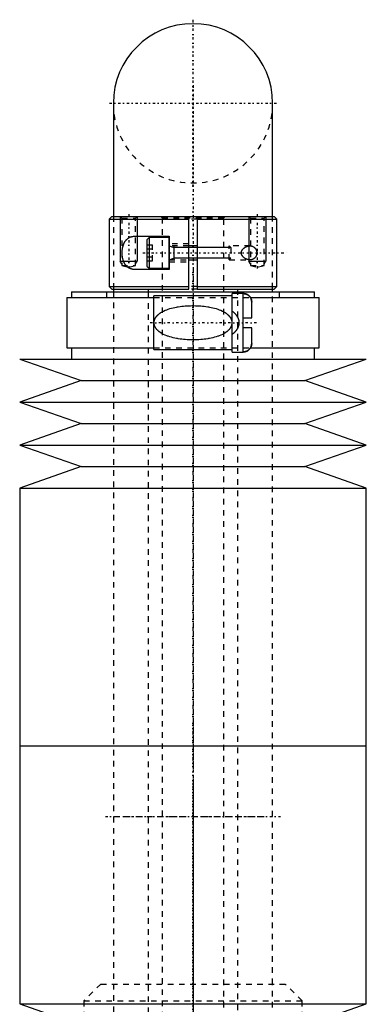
# Model space of a CAD drawing. Extents: x -100 to 100, y -99 to 429.
# Tile 14 of 14: x -31 to 31, y 253 to 429. Entities that reach past the tile are written whole.
import ezdxf

# ---------------------------------------------------------------- set-up
doc = ezdxf.new("R2010")
doc.units = 0
doc.linetypes.add('CENTER', pattern=[1.5, 0.45, -0.5, 0.05, -0.5])
doc.linetypes.add('DASHED', pattern=[2, 1, -1])
for name, color, linetype in [('AM_0', 7, 'CONTINUOUS'), ('AM_10', 7, 'CONTINUOUS'), ('AM_3', 7, 'DASHED'), ('AM_7', 7, 'CENTER')]:
    doc.layers.add(name, color=color, linetype=linetype)

msp = doc.modelspace()

# ---------------------------------------------------------------- linework, layer by layer
at = {"layer": 'AM_0', "color": 7, "linetype": 'CONTINUOUS'}
for p, q in [((-14.25, 413.75), (-14.25, 393.58)), ((14.25, 393.58), (14.25, 413.75)), ((-14.5, 393.5), (-15, 393)), ((-15, 393), (-15, 381)), ((-15, 393), (-0.75, 393)), ((-14.5, 393.5), (14.5, 393.5)), ((-0.75, 380.5), (-0.75, 393.5)), ((0.75, 393.5), (0.75, 380.5)), ((0.75, 393), (15, 393)), ((15, 393), (14.5, 393.5)), ((15, 381), (15, 393)), ((-10.2, 390), (-4.25, 390)), ((-7.85, 389.75), (-8.25, 389.35)), ((-8.25, 389.35), (-8.25, 384.65)), ((-4.35, 389.75), (-7.85, 389.75)), ((-7.85, 389.75), (-7.85, 384.25)), ((-4.35, 389.75), (-4.35, 384.25)), ((-4.25, 390), (-4.25, 384)), ((0.75, 388.25), (-0.75, 388.25)), ((-0.75, 385.75), (0.75, 385.75)), ((-4.25, 384), (-10.2, 384)), ((-8.25, 384.65), (-7.85, 384.25)), ((-7.85, 384.25), (-4.35, 384.25)), ((-15, 381), (-14.5, 380.5)), ((-15, 381), (-0.75, 381)), ((-14.5, 380.5), (-0.75, 380.5)), ((-14.25, 380.61), (-14.25, 380.11)), ((-8, 380.5), (-8, 380)), ((0.75, 381), (15, 381)), ((0.75, 380.5), (14.5, 380.5)), ((8, 380), (8, 380.5)), ((14.25, 380.11), (14.25, 380.61)), ((14.5, 380.5), (15, 381)), ((-22.55, 379), (-22.55, 370)), ((-22.55, 379), (-7, 379)), ((-21.75, 380), (-21.75, 379)), ((-21.75, 380), (21.75, 380)), ((7, 379.3), (-7, 379.3)), ((-7, 369.7), (-7, 379.3)), ((9, 379.75), (7, 379.75)), ((7, 369.25), (7, 379.75)), ((9, 369.25), (9, 379.75)), ((10.28, 379), (22.55, 379)), ((21.75, 379), (21.75, 380)), ((22.55, 370), (22.55, 379)), ((10.5, 375.4), (10.5, 378.2)), ((9, 375.4), (10.5, 375.4)), ((10.5, 373.6), (9, 373.6)), ((10.5, 370.8), (10.5, 373.6)), ((-22.55, 370), (-7, 370)), ((-21.75, 370), (-21.75, 368)), ((10.28, 370), (22.55, 370)), ((21.75, 368), (21.75, 370)), ((-7, 369.7), (7, 369.7)), ((7, 369.25), (9, 369.25)), ((-31, 368), (-20, 364.15)), ((-31, 368), (31, 368)), ((20, 364.15), (31, 368)), ((-20, 364.15), (-31, 360.31)), ((-20, 364.15), (20, 364.15)), ((31, 360.31), (20, 364.15)), ((-31, 360.31), (-20, 356.46)), ((-31, 360.31), (31, 360.31)), ((20, 356.46), (31, 360.31)), ((-20, 356.46), (-31, 352.62)), ((-20, 356.46), (20, 356.46)), ((31, 352.62), (20, 356.46)), ((-31, 352.62), (-20, 348.77)), ((-31, 352.62), (31, 352.62)), ((20, 348.77), (31, 352.62)), ((-20, 348.77), (-31, 344.93)), ((-20, 348.77), (20, 348.77)), ((31, 344.93), (20, 348.77)), ((-31, 344.93), (-31, 298.79)), ((-31, 344.93), (31, 344.93)), ((31, 298.79), (31, 344.93)), ((-31, 298.79), (31, 298.79)), ((-31, 298.79), (-31, 252.65)), ((-31, 298.79), (0, 298.79)), ((31, 252.65), (31, 298.79)), ((-31, 252.65), (-20, 248.81)), ((-31, 252.65), (31, 252.65)), ((20, 248.81), (31, 252.65))]:
    msp.add_line(p, q, dxfattribs=at)
for points in [[(-10.2, 384, 0), (-10.23, 384, 0), (-10.31, 384, 0), (-10.38, 384, 0), (-10.41, 384.01, 0), (-10.45, 384.01, 0), (-10.52, 384.02, 0), (-10.59, 384.02, 0), (-10.67, 384.03, 0), (-10.74, 384.05, 0), (-10.81, 384.06, 0), (-10.84, 384.07, 0), (-10.88, 384.08, 0), (-10.95, 384.09, 0), (-11.02, 384.12, 0), (-11.09, 384.14, 0), (-11.16, 384.16, 0), (-11.22, 384.19, 0), (-11.26, 384.2, 0), (-11.29, 384.22, 0), (-11.35, 384.25, 0), (-11.42, 384.28, 0), (-11.45, 384.3, 0), (-11.48, 384.32, 0), (-11.54, 384.36, 0), (-11.6, 384.4, 0), (-11.63, 384.42, 0), (-11.66, 384.44, 0), (-11.72, 384.49, 0), (-11.77, 384.53, 0), (-11.83, 384.58, 0), (-11.88, 384.63, 0), (-11.93, 384.69, 0), (-11.96, 384.72, 0), (-11.98, 384.74, 0), (-12.03, 384.8, 0), (-12.08, 384.86, 0), (-12.12, 384.93, 0), (-12.17, 384.99, 0), (-12.21, 385.06, 0), (-12.23, 385.09, 0), (-12.25, 385.13, 0), (-12.29, 385.2, 0), (-12.33, 385.27, 0), (-12.36, 385.35, 0), (-12.4, 385.43, 0), (-12.43, 385.52, 0), (-12.45, 385.56, 0), (-12.46, 385.6, 0), (-12.49, 385.69, 0), (-12.52, 385.78, 0), (-12.55, 385.87, 0), (-12.57, 385.97, 0), (-12.59, 386.06, 0), (-12.6, 386.11, 0), (-12.61, 386.16, 0), (-12.63, 386.26, 0), (-12.64, 386.36, 0), (-12.66, 386.45, 0), (-12.67, 386.55, 0), (-12.68, 386.65, 0), (-12.68, 386.7, 0), (-12.68, 386.75, 0), (-12.69, 386.85, 0), (-12.69, 386.95, 0), (-12.69, 387, 0), (-12.69, 387.05, 0), (-12.69, 387.15, 0), (-12.68, 387.25, 0), (-12.68, 387.3, 0), (-12.68, 387.35, 0), (-12.67, 387.45, 0), (-12.66, 387.55, 0), (-12.64, 387.64, 0), (-12.63, 387.74, 0), (-12.61, 387.84, 0), (-12.6, 387.89, 0), (-12.59, 387.94, 0), (-12.57, 388.03, 0), (-12.55, 388.13, 0), (-12.52, 388.22, 0), (-12.49, 388.31, 0), (-12.46, 388.4, 0), (-12.45, 388.44, 0), (-12.43, 388.48, 0), (-12.4, 388.57, 0), (-12.36, 388.65, 0), (-12.33, 388.73, 0), (-12.29, 388.8, 0), (-12.25, 388.87, 0), (-12.23, 388.91, 0), (-12.21, 388.94, 0), (-12.17, 389.01, 0), (-12.12, 389.07, 0), (-12.08, 389.14, 0), (-12.03, 389.2, 0), (-11.98, 389.26, 0), (-11.96, 389.28, 0), (-11.93, 389.31, 0), (-11.88, 389.37, 0), (-11.83, 389.42, 0), (-11.77, 389.47, 0), (-11.72, 389.51, 0), (-11.66, 389.56, 0), (-11.63, 389.58, 0), (-11.6, 389.6, 0), (-11.54, 389.64, 0), (-11.48, 389.68, 0), (-11.45, 389.7, 0), (-11.42, 389.72, 0), (-11.35, 389.75, 0), (-11.29, 389.78, 0), (-11.26, 389.8, 0), (-11.22, 389.81, 0), (-11.16, 389.84, 0), (-11.09, 389.86, 0), (-11.02, 389.88, 0), (-10.95, 389.91, 0), (-10.88, 389.92, 0), (-10.84, 389.93, 0), (-10.81, 389.94, 0), (-10.74, 389.95, 0), (-10.67, 389.97, 0), (-10.59, 389.98, 0), (-10.52, 389.98, 0), (-10.45, 389.99, 0), (-10.41, 389.99, 0), (-10.38, 390, 0), (-10.31, 390, 0), (-10.23, 390, 0), (-10.2, 390, 0)], [(10.2, 385.75, 0), (10.18, 385.75, 0), (10.15, 385.75, 0), (10.11, 385.75, 0), (10.1, 385.75, 0), (10.08, 385.75, 0), (10.04, 385.76, 0), (10.01, 385.76, 0), (9.97, 385.77, 0), (9.94, 385.77, 0), (9.9, 385.78, 0), (9.88, 385.78, 0), (9.87, 385.79, 0), (9.83, 385.79, 0), (9.79, 385.8, 0), (9.76, 385.81, 0), (9.72, 385.82, 0), (9.68, 385.84, 0), (9.67, 385.84, 0), (9.65, 385.85, 0), (9.61, 385.86, 0), (9.58, 385.88, 0), (9.56, 385.88, 0), (9.54, 385.89, 0), (9.5, 385.91, 0), (9.47, 385.92, 0), (9.45, 385.93, 0), (9.43, 385.94, 0), (9.4, 385.96, 0), (9.36, 385.98, 0), (9.33, 386, 0), (9.3, 386.02, 0), (9.26, 386.04, 0), (9.25, 386.05, 0), (9.23, 386.06, 0), (9.2, 386.08, 0), (9.16, 386.11, 0), (9.13, 386.13, 0), (9.1, 386.16, 0), (9.07, 386.18, 0), (9.06, 386.2, 0), (9.04, 386.21, 0), (9.01, 386.24, 0), (8.98, 386.27, 0), (8.96, 386.3, 0), (8.93, 386.33, 0), (8.9, 386.36, 0), (8.89, 386.38, 0), (8.87, 386.4, 0), (8.85, 386.43, 0), (8.82, 386.47, 0), (8.8, 386.51, 0), (8.78, 386.55, 0), (8.76, 386.58, 0), (8.75, 386.61, 0), (8.74, 386.63, 0), (8.72, 386.67, 0), (8.7, 386.71, 0), (8.69, 386.75, 0), (8.68, 386.8, 0), (8.67, 386.84, 0), (8.67, 386.86, 0), (8.66, 386.89, 0), (8.66, 386.93, 0), (8.66, 386.98, 0), (8.66, 387, 0), (8.66, 387.02, 0), (8.66, 387.07, 0), (8.66, 387.11, 0), (8.67, 387.14, 0), (8.67, 387.16, 0), (8.68, 387.2, 0), (8.69, 387.25, 0), (8.7, 387.29, 0), (8.72, 387.33, 0), (8.74, 387.37, 0), (8.75, 387.39, 0), (8.76, 387.42, 0), (8.78, 387.45, 0), (8.8, 387.49, 0), (8.82, 387.53, 0), (8.85, 387.57, 0), (8.87, 387.6, 0), (8.89, 387.62, 0), (8.9, 387.64, 0), (8.93, 387.67, 0), (8.96, 387.7, 0), (8.98, 387.73, 0), (9.01, 387.76, 0), (9.04, 387.79, 0), (9.06, 387.8, 0), (9.07, 387.82, 0), (9.1, 387.84, 0), (9.13, 387.87, 0), (9.16, 387.89, 0), (9.2, 387.92, 0), (9.23, 387.94, 0), (9.25, 387.95, 0), (9.26, 387.96, 0), (9.3, 387.98, 0), (9.33, 388, 0), (9.36, 388.02, 0), (9.4, 388.04, 0), (9.43, 388.06, 0), (9.45, 388.07, 0), (9.47, 388.08, 0), (9.5, 388.09, 0), (9.54, 388.11, 0), (9.56, 388.12, 0), (9.58, 388.12, 0), (9.61, 388.14, 0), (9.65, 388.15, 0), (9.67, 388.16, 0), (9.68, 388.16, 0), (9.72, 388.18, 0), (9.76, 388.19, 0), (9.79, 388.2, 0), (9.83, 388.21, 0), (9.87, 388.21, 0), (9.88, 388.22, 0), (9.9, 388.22, 0), (9.94, 388.23, 0), (9.97, 388.23, 0), (10.01, 388.24, 0), (10.04, 388.24, 0), (10.08, 388.25, 0), (10.1, 388.25, 0), (10.11, 388.25, 0), (10.15, 388.25, 0), (10.18, 388.25, 0), (10.2, 388.25, 0)], [(10.2, 388.25, 0), (10.24, 388.25, 0), (10.34, 388.24, 0), (10.43, 388.23, 0), (10.48, 388.22, 0), (10.53, 388.21, 0), (10.62, 388.18, 0), (10.71, 388.14, 0), (10.8, 388.1, 0), (10.85, 388.07, 0), (10.87, 388.06, 0), (10.88, 388.05, 0), (10.89, 388.05, 0), (10.89, 388.04, 0), (10.91, 388.03, 0), (10.92, 388.02, 0), (10.93, 388.01, 0), (10.95, 388, 0), (10.96, 387.99, 0), (10.97, 387.99, 0), (10.97, 387.98, 0), (10.99, 387.97, 0), (11, 387.96, 0), (11.01, 387.95, 0), (11.01, 387.95, 0), (11.02, 387.94, 0), (11.04, 387.92, 0), (11.04, 387.92, 0), (11.05, 387.91, 0), (11.06, 387.9, 0), (11.07, 387.89, 0), (11.08, 387.88, 0), (11.09, 387.86, 0), (11.11, 387.85, 0), (11.11, 387.84, 0), (11.12, 387.84, 0), (11.13, 387.82, 0), (11.14, 387.81, 0), (11.15, 387.79, 0), (11.16, 387.78, 0), (11.17, 387.77, 0), (11.18, 387.76, 0), (11.18, 387.75, 0), (11.19, 387.73, 0), (11.2, 387.72, 0), (11.21, 387.7, 0), (11.22, 387.69, 0), (11.23, 387.67, 0), (11.23, 387.66, 0), (11.24, 387.65, 0), (11.25, 387.64, 0), (11.26, 387.62, 0), (11.27, 387.6, 0), (11.27, 387.58, 0), (11.28, 387.56, 0), (11.29, 387.55, 0), (11.29, 387.55, 0), (11.3, 387.53, 0), (11.31, 387.51, 0), (11.31, 387.49, 0), (11.32, 387.47, 0), (11.33, 387.45, 0), (11.33, 387.44, 0), (11.33, 387.43, 0), (11.34, 387.41, 0), (11.35, 387.39, 0), (11.35, 387.38, 0), (11.35, 387.37, 0), (11.36, 387.35, 0), (11.36, 387.33, 0), (11.36, 387.32, 0), (11.37, 387.31, 0), (11.37, 387.29, 0), (11.37, 387.27, 0), (11.38, 387.24, 0), (11.38, 387.22, 0), (11.38, 387.2, 0), (11.39, 387.19, 0), (11.39, 387.18, 0), (11.39, 387.16, 0), (11.39, 387.14, 0), (11.39, 387.12, 0), (11.4, 387.1, 0), (11.4, 387.07, 0), (11.4, 387.06, 0), (11.4, 387.05, 0), (11.4, 387.03, 0), (11.4, 387.01, 0), (11.4, 387, 0)], [(11.4, 387, 0), (11.4, 386.99, 0), (11.4, 386.97, 0), (11.4, 386.95, 0), (11.4, 386.94, 0), (11.4, 386.93, 0), (11.4, 386.9, 0), (11.39, 386.88, 0), (11.39, 386.86, 0), (11.39, 386.84, 0), (11.39, 386.82, 0), (11.39, 386.81, 0), (11.38, 386.8, 0), (11.38, 386.78, 0), (11.38, 386.76, 0), (11.37, 386.73, 0), (11.37, 386.71, 0), (11.37, 386.69, 0), (11.36, 386.68, 0), (11.36, 386.67, 0), (11.36, 386.65, 0), (11.35, 386.63, 0), (11.35, 386.62, 0), (11.35, 386.61, 0), (11.34, 386.59, 0), (11.33, 386.57, 0), (11.33, 386.56, 0), (11.33, 386.55, 0), (11.32, 386.53, 0), (11.31, 386.51, 0), (11.31, 386.49, 0), (11.3, 386.47, 0), (11.29, 386.45, 0), (11.29, 386.45, 0), (11.28, 386.44, 0), (11.27, 386.42, 0), (11.27, 386.4, 0), (11.26, 386.38, 0), (11.25, 386.36, 0), (11.24, 386.35, 0), (11.23, 386.34, 0), (11.23, 386.33, 0), (11.22, 386.31, 0), (11.21, 386.3, 0), (11.2, 386.28, 0), (11.19, 386.27, 0), (11.18, 386.25, 0), (11.18, 386.24, 0), (11.17, 386.23, 0), (11.16, 386.22, 0), (11.15, 386.21, 0), (11.14, 386.19, 0), (11.13, 386.18, 0), (11.12, 386.16, 0), (11.11, 386.16, 0), (11.11, 386.15, 0), (11.09, 386.14, 0), (11.08, 386.12, 0), (11.07, 386.11, 0), (11.06, 386.1, 0), (11.05, 386.09, 0), (11.04, 386.08, 0), (11.04, 386.08, 0), (11.02, 386.06, 0), (11.01, 386.05, 0), (11.01, 386.05, 0), (11, 386.04, 0), (10.99, 386.03, 0), (10.97, 386.02, 0), (10.97, 386.01, 0), (10.96, 386.01, 0), (10.95, 386, 0), (10.93, 385.99, 0), (10.92, 385.98, 0), (10.91, 385.97, 0), (10.89, 385.96, 0), (10.89, 385.95, 0), (10.88, 385.95, 0), (10.87, 385.94, 0), (10.85, 385.93, 0), (10.8, 385.9, 0), (10.71, 385.86, 0), (10.62, 385.82, 0), (10.53, 385.79, 0), (10.48, 385.78, 0), (10.43, 385.77, 0), (10.34, 385.76, 0), (10.24, 385.75, 0), (10.2, 385.75, 0)], [(10.5, 378.2, 0), (10.5, 378.21, 0), (10.5, 378.23, 0), (10.5, 378.25, 0), (10.5, 378.26, 0), (10.5, 378.28, 0), (10.5, 378.3, 0), (10.5, 378.32, 0), (10.49, 378.34, 0), (10.49, 378.36, 0), (10.49, 378.38, 0), (10.49, 378.4, 0), (10.49, 378.41, 0), (10.48, 378.43, 0), (10.48, 378.45, 0), (10.48, 378.47, 0), (10.47, 378.5, 0), (10.47, 378.52, 0), (10.46, 378.53, 0), (10.46, 378.54, 0), (10.46, 378.56, 0), (10.45, 378.58, 0), (10.45, 378.59, 0), (10.45, 378.61, 0), (10.44, 378.63, 0), (10.43, 378.65, 0), (10.43, 378.66, 0), (10.43, 378.67, 0), (10.42, 378.69, 0), (10.41, 378.71, 0), (10.41, 378.73, 0), (10.4, 378.75, 0), (10.39, 378.77, 0), (10.39, 378.78, 0), (10.38, 378.79, 0), (10.37, 378.81, 0), (10.37, 378.83, 0), (10.36, 378.85, 0), (10.35, 378.87, 0), (10.34, 378.89, 0), (10.33, 378.9, 0), (10.33, 378.91, 0), (10.32, 378.92, 0), (10.31, 378.94, 0), (10.3, 378.96, 0), (10.29, 378.98, 0), (10.27, 379, 0), (10.27, 379.01, 0), (10.26, 379.02, 0), (10.25, 379.04, 0), (10.24, 379.06, 0), (10.22, 379.08, 0), (10.21, 379.1, 0), (10.2, 379.11, 0), (10.19, 379.12, 0), (10.18, 379.13, 0), (10.17, 379.15, 0), (10.16, 379.17, 0), (10.14, 379.18, 0), (10.13, 379.2, 0), (10.11, 379.22, 0), (10.11, 379.22, 0), (10.1, 379.23, 0), (10.09, 379.25, 0), (10.07, 379.26, 0), (10.06, 379.27, 0), (10.06, 379.28, 0), (10.04, 379.29, 0), (10.03, 379.31, 0), (10.02, 379.31, 0), (10.01, 379.32, 0), (9.99, 379.34, 0), (9.98, 379.35, 0), (9.96, 379.36, 0), (9.94, 379.38, 0), (9.93, 379.39, 0), (9.92, 379.4, 0), (9.91, 379.41, 0), (9.89, 379.42, 0), (9.87, 379.43, 0), (9.86, 379.45, 0), (9.84, 379.46, 0), (9.82, 379.47, 0), (9.81, 379.48, 0), (9.8, 379.48, 0), (9.78, 379.5, 0), (9.76, 379.51, 0), (9.74, 379.52, 0), (9.72, 379.53, 0), (9.7, 379.54, 0), (9.69, 379.54, 0), (9.68, 379.55, 0), (9.66, 379.56, 0), (9.64, 379.57, 0), (9.62, 379.58, 0), (9.61, 379.59, 0), (9.59, 379.6, 0), (9.58, 379.6, 0), (9.57, 379.6, 0), (9.55, 379.61, 0), (9.53, 379.62, 0), (9.51, 379.63, 0), (9.49, 379.63, 0), (9.47, 379.64, 0), (9.46, 379.64, 0), (9.45, 379.65, 0), (9.42, 379.65, 0), (9.4, 379.66, 0), (9.39, 379.66, 0), (9.38, 379.67, 0), (9.36, 379.67, 0), (9.34, 379.68, 0), (9.33, 379.68, 0), (9.32, 379.68, 0), (9.29, 379.69, 0), (9.27, 379.69, 0), (9.25, 379.69, 0), (9.23, 379.7, 0), (9.21, 379.7, 0), (9.19, 379.7, 0), (9.18, 379.7, 0), (9.16, 379.71, 0), (9.14, 379.71, 0), (9.12, 379.71, 0), (9.1, 379.71, 0), (9.07, 379.71, 0), (9.06, 379.71, 0), (9.05, 379.71, 0), (9.03, 379.72, 0), (9.01, 379.72, 0), (9, 379.72, 0)], [(9, 379.72, 0), (9.01, 379.72, 0), (9.03, 379.72, 0), (9.05, 379.71, 0), (9.06, 379.71, 0), (9.07, 379.71, 0), (9.1, 379.71, 0), (9.12, 379.71, 0), (9.14, 379.71, 0), (9.16, 379.71, 0), (9.18, 379.7, 0), (9.19, 379.7, 0), (9.21, 379.7, 0), (9.23, 379.7, 0), (9.25, 379.69, 0), (9.27, 379.69, 0), (9.29, 379.69, 0), (9.32, 379.68, 0), (9.33, 379.68, 0), (9.34, 379.68, 0), (9.36, 379.67, 0), (9.38, 379.67, 0), (9.39, 379.66, 0), (9.4, 379.66, 0), (9.42, 379.65, 0), (9.45, 379.65, 0), (9.46, 379.64, 0), (9.47, 379.64, 0), (9.49, 379.63, 0), (9.51, 379.63, 0), (9.53, 379.62, 0), (9.55, 379.61, 0), (9.57, 379.6, 0), (9.58, 379.6, 0), (9.59, 379.6, 0), (9.61, 379.59, 0), (9.62, 379.58, 0), (9.64, 379.57, 0), (9.66, 379.56, 0), (9.68, 379.55, 0), (9.69, 379.54, 0), (9.7, 379.54, 0), (9.72, 379.53, 0), (9.74, 379.52, 0), (9.76, 379.51, 0), (9.78, 379.5, 0), (9.8, 379.48, 0), (9.81, 379.48, 0), (9.82, 379.47, 0), (9.84, 379.46, 0), (9.86, 379.45, 0), (9.87, 379.43, 0), (9.89, 379.42, 0), (9.91, 379.41, 0), (9.92, 379.4, 0), (9.93, 379.39, 0), (9.94, 379.38, 0), (9.96, 379.36, 0), (9.98, 379.35, 0), (9.99, 379.34, 0), (10.01, 379.32, 0), (10.02, 379.31, 0), (10.03, 379.31, 0), (10.04, 379.29, 0), (10.06, 379.28, 0), (10.06, 379.27, 0), (10.07, 379.26, 0), (10.09, 379.25, 0), (10.1, 379.23, 0), (10.11, 379.22, 0), (10.11, 379.22, 0), (10.13, 379.2, 0), (10.14, 379.18, 0), (10.16, 379.17, 0), (10.17, 379.15, 0), (10.18, 379.13, 0), (10.19, 379.12, 0), (10.2, 379.11, 0), (10.21, 379.1, 0), (10.22, 379.08, 0), (10.24, 379.06, 0), (10.25, 379.04, 0), (10.26, 379.02, 0), (10.27, 379.01, 0), (10.27, 379, 0), (10.29, 378.98, 0), (10.3, 378.96, 0), (10.31, 378.94, 0), (10.32, 378.92, 0), (10.33, 378.91, 0), (10.33, 378.9, 0), (10.34, 378.89, 0), (10.35, 378.87, 0), (10.36, 378.85, 0), (10.37, 378.83, 0), (10.37, 378.81, 0), (10.38, 378.79, 0), (10.39, 378.78, 0), (10.39, 378.77, 0), (10.4, 378.75, 0), (10.41, 378.73, 0), (10.41, 378.71, 0), (10.42, 378.69, 0), (10.43, 378.67, 0), (10.43, 378.66, 0), (10.43, 378.65, 0), (10.44, 378.63, 0), (10.45, 378.61, 0), (10.45, 378.59, 0), (10.45, 378.58, 0), (10.46, 378.56, 0), (10.46, 378.54, 0), (10.46, 378.53, 0), (10.47, 378.52, 0), (10.47, 378.5, 0), (10.48, 378.47, 0), (10.48, 378.45, 0), (10.48, 378.43, 0), (10.49, 378.41, 0), (10.49, 378.4, 0), (10.49, 378.38, 0), (10.49, 378.36, 0), (10.49, 378.34, 0), (10.5, 378.32, 0), (10.5, 378.3, 0), (10.5, 378.28, 0), (10.5, 378.26, 0), (10.5, 378.25, 0), (10.5, 378.23, 0), (10.5, 378.21, 0), (10.5, 378.2, 0)], [(10.5, 370.8, 0), (10.5, 370.79, 0), (10.5, 370.77, 0), (10.5, 370.75, 0), (10.5, 370.74, 0), (10.5, 370.72, 0), (10.5, 370.7, 0), (10.5, 370.68, 0), (10.49, 370.66, 0), (10.49, 370.64, 0), (10.49, 370.62, 0), (10.49, 370.6, 0), (10.49, 370.59, 0), (10.48, 370.57, 0), (10.48, 370.55, 0), (10.48, 370.53, 0), (10.47, 370.5, 0), (10.47, 370.48, 0), (10.46, 370.47, 0), (10.46, 370.46, 0), (10.46, 370.44, 0), (10.45, 370.42, 0), (10.45, 370.41, 0), (10.45, 370.39, 0), (10.44, 370.37, 0), (10.43, 370.35, 0), (10.43, 370.34, 0), (10.43, 370.33, 0), (10.42, 370.31, 0), (10.41, 370.29, 0), (10.41, 370.27, 0), (10.4, 370.25, 0), (10.39, 370.23, 0), (10.39, 370.22, 0), (10.38, 370.21, 0), (10.37, 370.19, 0), (10.37, 370.17, 0), (10.36, 370.15, 0), (10.35, 370.13, 0), (10.34, 370.11, 0), (10.33, 370.1, 0), (10.33, 370.09, 0), (10.32, 370.08, 0), (10.31, 370.06, 0), (10.3, 370.04, 0), (10.29, 370.02, 0), (10.27, 370, 0), (10.27, 369.99, 0), (10.26, 369.98, 0), (10.25, 369.96, 0), (10.24, 369.94, 0), (10.22, 369.92, 0), (10.21, 369.9, 0), (10.2, 369.89, 0), (10.19, 369.88, 0), (10.18, 369.87, 0), (10.17, 369.85, 0), (10.16, 369.83, 0), (10.14, 369.82, 0), (10.13, 369.8, 0), (10.11, 369.78, 0), (10.11, 369.78, 0), (10.1, 369.77, 0), (10.09, 369.75, 0), (10.07, 369.74, 0), (10.06, 369.73, 0), (10.06, 369.72, 0), (10.04, 369.71, 0), (10.03, 369.69, 0), (10.02, 369.69, 0), (10.01, 369.68, 0), (9.99, 369.66, 0), (9.98, 369.65, 0), (9.96, 369.64, 0), (9.94, 369.62, 0), (9.93, 369.61, 0), (9.92, 369.6, 0), (9.91, 369.59, 0), (9.89, 369.58, 0), (9.87, 369.57, 0), (9.86, 369.55, 0), (9.84, 369.54, 0), (9.82, 369.53, 0), (9.81, 369.52, 0), (9.8, 369.52, 0), (9.78, 369.5, 0), (9.76, 369.49, 0), (9.74, 369.48, 0), (9.72, 369.47, 0), (9.7, 369.46, 0), (9.69, 369.46, 0), (9.68, 369.45, 0), (9.66, 369.44, 0), (9.64, 369.43, 0), (9.62, 369.42, 0), (9.61, 369.41, 0), (9.59, 369.4, 0), (9.58, 369.4, 0), (9.57, 369.4, 0), (9.55, 369.39, 0), (9.53, 369.38, 0), (9.51, 369.37, 0), (9.49, 369.37, 0), (9.47, 369.36, 0), (9.46, 369.36, 0), (9.45, 369.35, 0), (9.42, 369.35, 0), (9.4, 369.34, 0), (9.39, 369.34, 0), (9.38, 369.33, 0), (9.36, 369.33, 0), (9.34, 369.32, 0), (9.33, 369.32, 0), (9.32, 369.32, 0), (9.29, 369.31, 0), (9.27, 369.31, 0), (9.25, 369.31, 0), (9.23, 369.3, 0), (9.21, 369.3, 0), (9.19, 369.3, 0), (9.18, 369.3, 0), (9.16, 369.29, 0), (9.14, 369.29, 0), (9.12, 369.29, 0), (9.1, 369.29, 0), (9.07, 369.29, 0), (9.06, 369.29, 0), (9.05, 369.29, 0), (9.03, 369.28, 0), (9.01, 369.28, 0), (9, 369.28, 0)], [(9, 369.28, 0), (9.01, 369.28, 0), (9.03, 369.28, 0), (9.05, 369.29, 0), (9.06, 369.29, 0), (9.07, 369.29, 0), (9.1, 369.29, 0), (9.12, 369.29, 0), (9.14, 369.29, 0), (9.16, 369.29, 0), (9.18, 369.3, 0), (9.19, 369.3, 0), (9.21, 369.3, 0), (9.23, 369.3, 0), (9.25, 369.31, 0), (9.27, 369.31, 0), (9.29, 369.31, 0), (9.32, 369.32, 0), (9.33, 369.32, 0), (9.34, 369.32, 0), (9.36, 369.33, 0), (9.38, 369.33, 0), (9.39, 369.34, 0), (9.4, 369.34, 0), (9.42, 369.35, 0), (9.45, 369.35, 0), (9.46, 369.36, 0), (9.47, 369.36, 0), (9.49, 369.37, 0), (9.51, 369.37, 0), (9.53, 369.38, 0), (9.55, 369.39, 0), (9.57, 369.4, 0), (9.58, 369.4, 0), (9.59, 369.4, 0), (9.61, 369.41, 0), (9.62, 369.42, 0), (9.64, 369.43, 0), (9.66, 369.44, 0), (9.68, 369.45, 0), (9.69, 369.46, 0), (9.7, 369.46, 0), (9.72, 369.47, 0), (9.74, 369.48, 0), (9.76, 369.49, 0), (9.78, 369.5, 0), (9.8, 369.52, 0), (9.81, 369.52, 0), (9.82, 369.53, 0), (9.84, 369.54, 0), (9.86, 369.55, 0), (9.87, 369.57, 0), (9.89, 369.58, 0), (9.91, 369.59, 0), (9.92, 369.6, 0), (9.93, 369.61, 0), (9.94, 369.62, 0), (9.96, 369.64, 0), (9.98, 369.65, 0), (9.99, 369.66, 0), (10.01, 369.68, 0), (10.02, 369.69, 0), (10.03, 369.69, 0), (10.04, 369.71, 0), (10.06, 369.72, 0), (10.06, 369.73, 0), (10.07, 369.74, 0), (10.09, 369.75, 0), (10.1, 369.77, 0), (10.11, 369.78, 0), (10.11, 369.78, 0), (10.13, 369.8, 0), (10.14, 369.82, 0), (10.16, 369.83, 0), (10.17, 369.85, 0), (10.18, 369.87, 0), (10.19, 369.88, 0), (10.2, 369.89, 0), (10.21, 369.9, 0), (10.22, 369.92, 0), (10.24, 369.94, 0), (10.25, 369.96, 0), (10.26, 369.98, 0), (10.27, 369.99, 0), (10.27, 370, 0), (10.29, 370.02, 0), (10.3, 370.04, 0), (10.31, 370.06, 0), (10.32, 370.08, 0), (10.33, 370.09, 0), (10.33, 370.1, 0), (10.34, 370.11, 0), (10.35, 370.13, 0), (10.36, 370.15, 0), (10.37, 370.17, 0), (10.37, 370.19, 0), (10.38, 370.21, 0), (10.39, 370.22, 0), (10.39, 370.23, 0), (10.4, 370.25, 0), (10.41, 370.27, 0), (10.41, 370.29, 0), (10.42, 370.31, 0), (10.43, 370.33, 0), (10.43, 370.34, 0), (10.43, 370.35, 0), (10.44, 370.37, 0), (10.45, 370.39, 0), (10.45, 370.41, 0), (10.45, 370.42, 0), (10.46, 370.44, 0), (10.46, 370.46, 0), (10.46, 370.47, 0), (10.47, 370.48, 0), (10.47, 370.5, 0), (10.48, 370.53, 0), (10.48, 370.55, 0), (10.48, 370.57, 0), (10.49, 370.59, 0), (10.49, 370.6, 0), (10.49, 370.62, 0), (10.49, 370.64, 0), (10.49, 370.66, 0), (10.5, 370.68, 0), (10.5, 370.7, 0), (10.5, 370.72, 0), (10.5, 370.74, 0), (10.5, 370.75, 0), (10.5, 370.77, 0), (10.5, 370.79, 0), (10.5, 370.8, 0)]]:
    msp.add_polyline3d(points, dxfattribs=at)
for centre, radius, start, end in [((0, 413.75), 14.25, 0, 180), ((-4.35, 389.65), 0.1, 0, 90), ((-4.35, 384.35), 0.1, 270, 359.9969)]:
    msp.add_arc(centre, radius, start, end, dxfattribs=at)
at = {"layer": 'AM_10', "color": 7, "linetype": 'CONTINUOUS'}
for p, q in [((-13, 393.5), (-13, 385.5)), ((-10, 393.5), (-10, 385.5)), ((10, 393.5), (10, 385.5)), ((13, 393.5), (13, 385.5)), ((-4.25, 388.25), (-3.4, 387.97)), ((-3.4, 388.25), (-3.4, 385.75)), ((6.75, 387.97), (-3.4, 387.97)), ((-4.25, 385.75), (-3.4, 386.03)), ((6.75, 386.03), (-3.4, 386.03)), ((-12.73, 385.03), (-13, 385.5)), ((-13, 385.5), (-10, 385.5)), ((-10.27, 385.03), (-10, 385.5)), ((10.27, 385.03), (10, 385.5)), ((10, 385.5), (13, 385.5)), ((12.73, 385.03), (13, 385.5))]:
    msp.add_line(p, q, dxfattribs=at)
at = {"layer": 'AM_3', "color": 6, "linetype": 'DASHED'}
for p, q in [((-14.25, 393.58), (-14.25, 380.61)), ((-13, 393.5), (-12.73, 393.23)), ((-12.73, 393.23), (-12.73, 384.75)), ((-12.73, 393.23), (-10.27, 393.23)), ((-10.27, 393.23), (-10, 393.5)), ((-10.27, 384.75), (-10.27, 393.23)), ((-5.75, 393.5), (-5.5, 393.25)), ((-5.5, 393.25), (-5.5, -76)), ((-5.5, 393.25), (5.5, 393.25)), ((0.75, 393), (-0.75, 393)), ((5.5, 393.25), (5.75, 393.5)), ((5.5, -76), (5.5, 393.25)), ((10, 393.5), (10.27, 393.23)), ((10.27, 393.23), (10.27, 384.75)), ((10.27, 393.23), (12.73, 393.23)), ((12.73, 393.23), (13, 393.5)), ((12.73, 384.75), (12.73, 393.23)), ((14.25, 380.61), (14.25, 393.58)), ((-8.25, 388.44), (-7.25, 388.44)), ((-8.25, 387.72), (-7.25, 387.72)), ((-7.25, 385.56), (-7.25, 388.44)), ((-0.75, 388.6), (-4.25, 388.6)), ((-0.75, 388.25), (-4.25, 388.25)), ((10.2, 388.25), (6.47, 388.25)), ((6.75, 387.97), (6.47, 388.25)), ((6.47, 385.75), (6.47, 388.25)), ((6.75, 387.97), (6.75, 386.03)), ((-8.25, 386.28), (-7.25, 386.28)), ((-4.25, 385.75), (-0.75, 385.75)), ((6.47, 385.75), (6.75, 386.03)), ((6.47, 385.75), (10.2, 385.75)), ((-12.73, 384.75), (-11.5, 384.42)), ((-12.73, 384.75), (-10.27, 384.75)), ((-11.5, 384.42), (-10.27, 384.75)), ((-8.25, 385.56), (-7.25, 385.56)), ((-4.25, 385.4), (-0.75, 385.4)), ((10.27, 384.75), (11.5, 384.42)), ((10.27, 384.75), (12.73, 384.75)), ((11.5, 384.42), (12.73, 384.75)), ((0.75, 381), (-0.75, 381)), ((0.75, 380.5), (-0.75, 380.5)), ((-15.5, 380), (-15.5, 379)), ((-14.25, 380.11), (-14.25, 256.2)), ((-8, 380), (-8, -32.5)), ((-7, 379), (10.28, 379)), ((8, -32.5), (8, 380)), ((14.25, 256.2), (14.25, 380.11)), ((15.5, 379), (15.5, 380)), ((-7, 370), (10.28, 370)), ((-14.25, 286.2), (14.25, 286.2)), ((-16.5, 256.2), (-19.5, 253.2)), ((-16.5, 256.2), (16.5, 256.2)), ((-14.25, 256.2), (-14.25, 184)), ((14.25, 184), (14.25, 256.2)), ((19.5, 253.2), (16.5, 256.2)), ((-19.5, 253.2), (-19.5, 236.2)), ((-19.5, 253.2), (19.5, 253.2)), ((19.5, 236.2), (19.5, 253.2))]:
    msp.add_line(p, q, dxfattribs=at)
for points in [[(0, 377.56, 0), (0.15, 377.56, 0), (0.45, 377.55, 0), (0.76, 377.54, 0), (0.92, 377.54, 0), (1.07, 377.53, 0), (1.38, 377.51, 0), (1.7, 377.48, 0), (2.01, 377.45, 0), (2.32, 377.41, 0), (2.63, 377.36, 0), (2.79, 377.34, 0), (2.94, 377.31, 0), (3.25, 377.25, 0), (3.55, 377.18, 0), (3.85, 377.11, 0), (4.14, 377.02, 0), (4.43, 376.93, 0), (4.57, 376.88, 0), (4.71, 376.83, 0), (4.99, 376.72, 0), (5.25, 376.59, 0), (5.38, 376.53, 0), (5.51, 376.46, 0), (5.75, 376.31, 0), (5.89, 376.21, 0), (5.93, 376.19, 0), (5.97, 376.16, 0), (5.99, 376.14, 0), (6.01, 376.13, 0), (6.05, 376.1, 0), (6.08, 376.07, 0), (6.1, 376.06, 0), (6.12, 376.04, 0), (6.16, 376.01, 0), (6.19, 375.98, 0), (6.21, 375.96, 0), (6.23, 375.94, 0), (6.26, 375.91, 0), (6.3, 375.88, 0), (6.33, 375.84, 0), (6.37, 375.81, 0), (6.4, 375.77, 0), (6.42, 375.75, 0), (6.44, 375.74, 0), (6.47, 375.7, 0), (6.5, 375.66, 0), (6.54, 375.62, 0), (6.57, 375.58, 0), (6.6, 375.54, 0), (6.61, 375.51, 0), (6.63, 375.49, 0), (6.66, 375.45, 0), (6.69, 375.41, 0), (6.71, 375.36, 0), (6.74, 375.32, 0), (6.76, 375.27, 0), (6.77, 375.25, 0), (6.79, 375.22, 0), (6.81, 375.17, 0), (6.83, 375.13, 0), (6.85, 375.08, 0), (6.87, 375.03, 0), (6.88, 374.98, 0), (6.89, 374.95, 0), (6.9, 374.93, 0), (6.91, 374.88, 0), (6.92, 374.83, 0), (6.93, 374.78, 0), (6.94, 374.73, 0), (6.95, 374.68, 0), (6.95, 374.65, 0), (6.95, 374.63, 0), (6.96, 374.58, 0), (6.96, 374.53, 0), (6.96, 374.5, 0), (6.96, 374.47, 0), (6.96, 374.42, 0), (6.95, 374.37, 0), (6.95, 374.35, 0), (6.95, 374.32, 0), (6.94, 374.27, 0), (6.93, 374.22, 0), (6.92, 374.17, 0), (6.91, 374.12, 0), (6.9, 374.07, 0), (6.89, 374.05, 0), (6.88, 374.02, 0), (6.87, 373.97, 0), (6.85, 373.92, 0), (6.83, 373.87, 0), (6.81, 373.83, 0), (6.79, 373.78, 0), (6.77, 373.75, 0), (6.76, 373.73, 0), (6.74, 373.68, 0), (6.71, 373.64, 0), (6.69, 373.59, 0), (6.66, 373.55, 0), (6.63, 373.51, 0), (6.61, 373.49, 0), (6.6, 373.46, 0), (6.57, 373.42, 0), (6.54, 373.38, 0), (6.5, 373.34, 0), (6.47, 373.3, 0), (6.44, 373.26, 0), (6.42, 373.25, 0), (6.4, 373.23, 0), (6.37, 373.19, 0), (6.33, 373.16, 0), (6.3, 373.12, 0), (6.26, 373.09, 0), (6.23, 373.06, 0), (6.21, 373.04, 0), (6.19, 373.02, 0), (6.16, 372.99, 0), (6.12, 372.96, 0), (6.1, 372.94, 0), (6.08, 372.93, 0), (6.05, 372.9, 0), (6.01, 372.87, 0), (5.99, 372.86, 0), (5.97, 372.84, 0), (5.93, 372.81, 0), (5.89, 372.79, 0), (5.75, 372.69, 0), (5.51, 372.54, 0), (5.25, 372.41, 0), (4.99, 372.28, 0), (4.71, 372.17, 0), (4.57, 372.12, 0), (4.43, 372.07, 0), (4.14, 371.98, 0), (3.85, 371.89, 0), (3.55, 371.82, 0), (3.25, 371.75, 0), (2.94, 371.69, 0), (2.79, 371.66, 0), (2.63, 371.64, 0), (2.32, 371.59, 0), (2.01, 371.55, 0), (1.7, 371.52, 0), (1.38, 371.49, 0), (1.07, 371.47, 0), (0.92, 371.46, 0), (0.76, 371.46, 0), (0.45, 371.45, 0), (0.15, 371.44, 0), (0, 371.44, 0), (-0.15, 371.44, 0), (-0.45, 371.45, 0), (-0.76, 371.46, 0), (-0.92, 371.46, 0), (-1.07, 371.47, 0), (-1.38, 371.49, 0), (-1.7, 371.52, 0), (-2.01, 371.55, 0), (-2.32, 371.59, 0), (-2.63, 371.64, 0), (-2.79, 371.66, 0), (-2.94, 371.69, 0), (-3.25, 371.75, 0), (-3.55, 371.82, 0), (-3.85, 371.89, 0), (-4.14, 371.98, 0), (-4.43, 372.07, 0), (-4.57, 372.12, 0), (-4.71, 372.17, 0), (-4.99, 372.28, 0), (-5.25, 372.41, 0), (-5.51, 372.54, 0), (-5.75, 372.69, 0), (-5.89, 372.79, 0), (-5.93, 372.81, 0), (-5.97, 372.84, 0), (-5.99, 372.86, 0), (-6.01, 372.87, 0), (-6.05, 372.9, 0), (-6.08, 372.93, 0), (-6.1, 372.94, 0), (-6.12, 372.96, 0), (-6.16, 372.99, 0), (-6.19, 373.02, 0), (-6.21, 373.04, 0), (-6.23, 373.06, 0), (-6.26, 373.09, 0), (-6.3, 373.12, 0), (-6.33, 373.16, 0), (-6.37, 373.19, 0), (-6.4, 373.23, 0), (-6.42, 373.25, 0), (-6.44, 373.26, 0), (-6.47, 373.3, 0), (-6.5, 373.34, 0), (-6.54, 373.38, 0), (-6.57, 373.42, 0), (-6.6, 373.46, 0), (-6.61, 373.49, 0), (-6.63, 373.51, 0), (-6.66, 373.55, 0), (-6.69, 373.59, 0), (-6.71, 373.64, 0), (-6.74, 373.68, 0), (-6.76, 373.73, 0), (-6.77, 373.75, 0), (-6.79, 373.78, 0), (-6.81, 373.83, 0), (-6.83, 373.87, 0), (-6.85, 373.92, 0), (-6.87, 373.97, 0), (-6.88, 374.02, 0), (-6.89, 374.05, 0), (-6.9, 374.07, 0), (-6.91, 374.12, 0), (-6.92, 374.17, 0), (-6.93, 374.22, 0), (-6.94, 374.27, 0), (-6.95, 374.32, 0), (-6.95, 374.35, 0), (-6.95, 374.37, 0), (-6.96, 374.42, 0), (-6.96, 374.47, 0), (-6.96, 374.5, 0), (-6.96, 374.53, 0), (-6.96, 374.58, 0), (-6.95, 374.63, 0), (-6.95, 374.65, 0), (-6.95, 374.68, 0), (-6.94, 374.73, 0), (-6.93, 374.78, 0), (-6.92, 374.83, 0), (-6.91, 374.88, 0), (-6.9, 374.93, 0), (-6.89, 374.95, 0), (-6.88, 374.98, 0), (-6.87, 375.03, 0), (-6.85, 375.08, 0), (-6.83, 375.13, 0), (-6.81, 375.17, 0), (-6.79, 375.22, 0), (-6.77, 375.25, 0), (-6.76, 375.27, 0), (-6.74, 375.32, 0), (-6.71, 375.36, 0), (-6.69, 375.41, 0), (-6.66, 375.45, 0), (-6.63, 375.49, 0), (-6.61, 375.51, 0), (-6.6, 375.54, 0), (-6.57, 375.58, 0), (-6.54, 375.62, 0), (-6.5, 375.66, 0), (-6.47, 375.7, 0), (-6.44, 375.74, 0), (-6.42, 375.75, 0), (-6.4, 375.77, 0), (-6.37, 375.81, 0), (-6.33, 375.84, 0), (-6.3, 375.88, 0), (-6.26, 375.91, 0), (-6.23, 375.94, 0), (-6.21, 375.96, 0), (-6.19, 375.98, 0), (-6.16, 376.01, 0), (-6.12, 376.04, 0), (-6.1, 376.06, 0), (-6.08, 376.07, 0), (-6.05, 376.1, 0), (-6.01, 376.13, 0), (-5.99, 376.14, 0), (-5.97, 376.16, 0), (-5.93, 376.19, 0), (-5.89, 376.21, 0), (-5.75, 376.31, 0), (-5.51, 376.46, 0), (-5.38, 376.53, 0), (-5.25, 376.59, 0), (-4.99, 376.72, 0), (-4.71, 376.83, 0), (-4.57, 376.88, 0), (-4.43, 376.93, 0), (-4.14, 377.02, 0), (-3.85, 377.11, 0), (-3.55, 377.18, 0), (-3.25, 377.25, 0), (-2.94, 377.31, 0), (-2.79, 377.34, 0), (-2.63, 377.36, 0), (-2.32, 377.41, 0), (-2.01, 377.45, 0), (-1.7, 377.48, 0), (-1.38, 377.51, 0), (-1.07, 377.53, 0), (-0.92, 377.54, 0), (-0.76, 377.54, 0), (-0.45, 377.55, 0), (-0.15, 377.56, 0), (0, 377.56, 0)], [(7, 376.59, 0), (7.11, 376.51, 0), (7.24, 376.4, 0), (7.27, 376.37, 0), (7.31, 376.34, 0), (7.32, 376.32, 0), (7.34, 376.31, 0), (7.38, 376.28, 0), (7.41, 376.24, 0), (7.44, 376.21, 0), (7.47, 376.18, 0), (7.5, 376.15, 0), (7.52, 376.13, 0), (7.54, 376.11, 0), (7.57, 376.08, 0), (7.6, 376.04, 0), (7.61, 376.03, 0), (7.63, 376.01, 0), (7.65, 375.97, 0), (7.68, 375.94, 0), (7.7, 375.92, 0), (7.71, 375.9, 0), (7.74, 375.87, 0), (7.76, 375.83, 0), (7.79, 375.79, 0), (7.81, 375.76, 0), (7.84, 375.72, 0), (7.85, 375.7, 0), (7.86, 375.68, 0), (7.89, 375.64, 0), (7.91, 375.6, 0), (7.93, 375.56, 0), (7.95, 375.52, 0), (7.98, 375.48, 0), (7.99, 375.46, 0), (8, 375.44, 0), (8.02, 375.4, 0), (8.04, 375.35, 0), (8.05, 375.31, 0), (8.07, 375.26, 0), (8.09, 375.22, 0), (8.1, 375.2, 0), (8.1, 375.17, 0), (8.12, 375.13, 0), (8.13, 375.08, 0), (8.15, 375.03, 0), (8.16, 374.99, 0), (8.17, 374.94, 0), (8.17, 374.92, 0), (8.18, 374.89, 0), (8.19, 374.85, 0), (8.19, 374.8, 0), (8.2, 374.75, 0), (8.21, 374.71, 0), (8.21, 374.66, 0), (8.21, 374.64, 0), (8.21, 374.61, 0), (8.21, 374.57, 0), (8.22, 374.52, 0), (8.22, 374.5, 0), (8.22, 374.48, 0), (8.21, 374.43, 0), (8.21, 374.39, 0), (8.21, 374.36, 0), (8.21, 374.34, 0), (8.21, 374.29, 0), (8.2, 374.25, 0), (8.19, 374.2, 0), (8.19, 374.15, 0), (8.18, 374.11, 0), (8.17, 374.08, 0), (8.17, 374.06, 0), (8.16, 374.01, 0), (8.15, 373.97, 0), (8.13, 373.92, 0), (8.12, 373.87, 0), (8.1, 373.83, 0), (8.1, 373.8, 0), (8.09, 373.78, 0), (8.07, 373.74, 0), (8.05, 373.69, 0), (8.04, 373.65, 0), (8.02, 373.6, 0), (8, 373.56, 0), (7.99, 373.54, 0), (7.98, 373.52, 0), (7.95, 373.48, 0), (7.93, 373.44, 0), (7.91, 373.4, 0), (7.89, 373.36, 0), (7.86, 373.32, 0), (7.85, 373.3, 0), (7.84, 373.28, 0), (7.81, 373.24, 0), (7.79, 373.21, 0), (7.76, 373.17, 0), (7.74, 373.13, 0), (7.71, 373.1, 0), (7.7, 373.08, 0), (7.68, 373.06, 0), (7.65, 373.03, 0), (7.63, 372.99, 0), (7.61, 372.97, 0), (7.6, 372.96, 0), (7.57, 372.92, 0), (7.54, 372.89, 0), (7.52, 372.87, 0), (7.5, 372.85, 0), (7.47, 372.82, 0), (7.44, 372.79, 0), (7.41, 372.76, 0), (7.38, 372.72, 0), (7.34, 372.69, 0), (7.32, 372.68, 0), (7.31, 372.66, 0), (7.27, 372.63, 0), (7.24, 372.6, 0), (7.11, 372.49, 0), (7, 372.41, 0)]]:
    msp.add_polyline3d(points, dxfattribs=at)
msp.add_arc((0, 413.75), 14.25, 180, 0, dxfattribs=at)
at = {"layer": 'AM_7', "color": 4, "linetype": 'CENTER'}
for p, q in [((0, 398.79), (0, 428.71)), ((0, 416.98), (0, -99.47)), ((-14.96, 413.75), (14.96, 413.75)), ((-11.5, 393.95), (-11.5, 383.97)), ((11.5, 393.95), (11.5, 383.97)), ((-9, 387), (16.75, 387)), ((0, 384.06), (0, 294.73)), ((11.37, 374.5), (-7.88, 374.5)), ((0, 302.85), (0, 213.52)), ((0, 292.41), (0, 155.79)), ((0, 289.25), (0, -20)), ((-15.68, 286.2), (15.68, 286.2))]:
    msp.add_line(p, q, dxfattribs=at)

doc.saveas('drawing.dxf')
